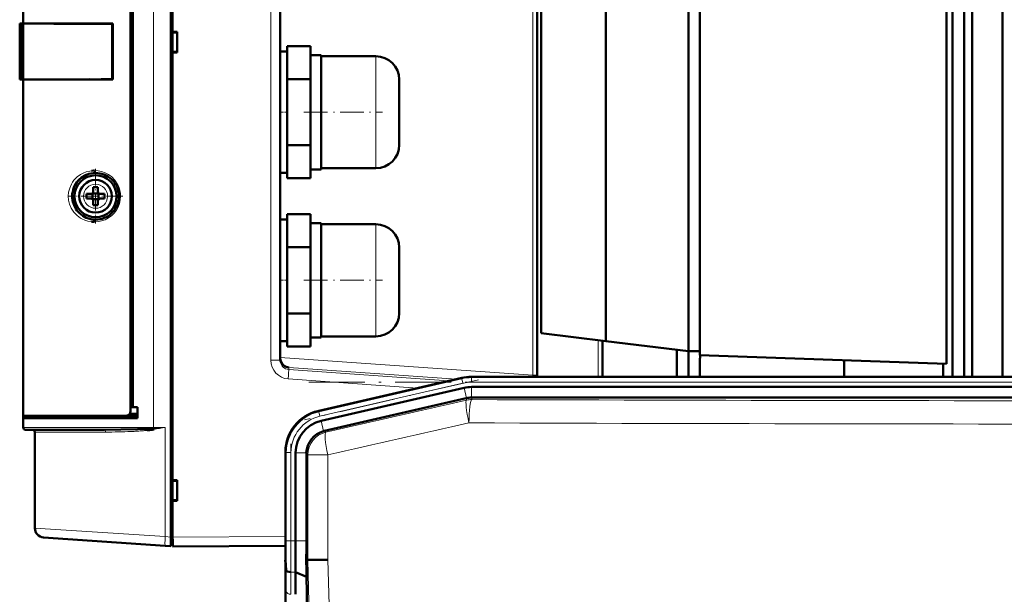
# Model space of a CAD drawing. Extents: x -2073 to 2460, y -1838 to 686.
# Tile 8 of 94: x -1814 to -1603, y 409 to 532. Entities that reach past the tile are written whole.
import ezdxf

# ---------------------------------------------------------------- set-up
doc = ezdxf.new("R2010")
doc.units = 0
doc.linetypes.add('DASHDOT', pattern=[18.5, 12, -3, 0.5, -3])

msp = doc.modelspace()

# ---------------------------------------------------------------- linework, layer by layer
at = {"color": 7, "lineweight": 50}
for p, q in [((-1781.55, 421.41), (-1781.55, 629.37)), ((-1781.15, 617.19), (-1781.15, 529.59)), ((-1813.15, 531.39), (-1813.15, 603.39)), ((-1790.15, 448.36), (-1790.15, 602.42)), ((-1790.15, 601.54), (-1790.15, 449.24)), ((-1789.65, 601.55), (-1789.65, 449.22)), ((-1703.15, 456.08), (-1703.15, 594.7)), ((-1614.25, 455.74), (-1614.25, 595.64)), ((-1611.75, 455.74), (-1611.75, 595.64)), ((-1758.15, 459.26), (-1758.15, 591.51)), ((-1610.04, 455.74), (-1610.04, 579.21)), ((-1603.54, 455.74), (-1603.54, 579.21)), ((-1615.48, 458.54), (-1615.48, 567.23)), ((-1668.27, 565.39), (-1668.27, 460.39)), ((-1670.76, 564.59), (-1670.76, 461.19)), ((-1702.26, 465.06), (-1702.26, 560.72)), ((-1688.41, 562.42), (-1688.41, 463.36)), ((-1813.89, 531.39), (-1813.88, 531.39)), ((-1813.89, 519.39), (-1813.89, 531.39)), ((-1813.89, 531.14), (-1813.89, 531.15)), ((-1813.89, 531.13), (-1813.89, 531.14)), ((-1813.88, 531.39), (-1813.85, 531.39)), ((-1813.88, 519.39), (-1813.88, 531.39)), ((-1813.65, 531.39), (-1813.85, 531.39)), ((-1813.65, 531.39), (-1813.65, 519.39)), ((-1813.15, 531.39), (-1813.65, 531.39)), ((-1793.98, 531.39), (-1813.15, 531.39)), ((-1812.85, 531.36), (-1813.15, 531.39)), ((-1813.15, 531.36), (-1813.15, 519.41)), ((-1813.1, 531.36), (-1813.15, 531.36)), ((-1812.72, 531.36), (-1812.79, 531.36)), ((-1812.29, 531.36), (-1812.72, 531.36)), ((-1810.52, 531.36), (-1812.29, 531.36)), ((-1803.43, 531.35), (-1810.52, 531.36)), ((-1793.98, 531.32), (-1794.08, 531.32)), ((-1794.08, 519.46), (-1794.08, 531.32)), ((-1793.98, 531.39), (-1793.98, 519.39)), ((-1781.15, 529.59), (-1780.15, 529.59)), ((-1781.15, 529.59), (-1781.15, 529.45)), ((-1781.15, 529.54), (-1781.15, 525.24)), ((-1781.15, 529.45), (-1780.15, 529.39)), ((-1780.15, 529.59), (-1780.15, 525.19)), ((-1780.15, 525.39), (-1781.15, 525.32)), ((-1781.15, 525.32), (-1781.15, 525.19)), ((-1781.15, 525.19), (-1781.15, 433.59)), ((-1780.15, 525.19), (-1781.15, 525.19)), ((-1758.15, 512.39), (-1758.15, 525.39)), ((-1758.15, 525.39), (-1756.65, 525.39)), ((-1756.65, 526.53), (-1756.65, 525.17)), ((-1751.65, 526.53), (-1756.65, 526.53)), ((-1756.65, 525.17), (-1756.65, 520.82)), ((-1751.65, 523), (-1751.65, 526.53)), ((-1749.35, 524.64), (-1751.65, 524.64)), ((-1751.65, 519.46), (-1751.65, 523)), ((-1749.35, 512.39), (-1749.35, 524.64)), ((-1737.65, 524.39), (-1749.35, 524.39)), ((-1756.65, 520.82), (-1756.65, 519.46)), ((-1813.89, 519.63), (-1813.89, 519.64)), ((-1813.89, 519.39), (-1813.88, 519.39)), ((-1813.88, 519.39), (-1813.85, 519.39)), ((-1813.88, 519.39), (-1813.85, 519.39)), ((-1813.65, 519.39), (-1813.85, 519.39)), ((-1813.65, 519.39), (-1813.15, 519.39)), ((-1813.15, 519.41), (-1813.11, 519.41)), ((-1813.15, 519.39), (-1812.85, 519.41)), ((-1793.98, 519.39), (-1813.15, 519.39)), ((-1813.15, 447.39), (-1813.15, 519.39)), ((-1812.79, 519.41), (-1812.73, 519.41)), ((-1812.73, 519.41), (-1812.29, 519.41)), ((-1812.29, 519.41), (-1810.52, 519.42)), ((-1810.52, 519.42), (-1809.54, 519.42)), ((-1807.04, 519.42), (-1804.8, 519.42)), ((-1802.43, 519.43), (-1798.88, 519.44)), ((-1796.43, 519.45), (-1793.98, 519.46)), ((-1794.08, 519.46), (-1793.98, 519.46)), ((-1756.65, 516.74), (-1756.65, 519.46)), ((-1756.65, 519.46), (-1751.65, 519.46)), ((-1751.65, 512.39), (-1751.65, 519.46)), ((-1732.65, 519.39), (-1732.65, 512.42)), ((-1756.65, 516.74), (-1756.65, 512.39)), ((-1758.15, 499.39), (-1758.15, 512.39)), ((-1756.65, 512.39), (-1756.65, 508.04)), ((-1751.65, 505.32), (-1751.65, 512.39)), ((-1749.35, 500.14), (-1749.35, 512.39)), ((-1732.65, 512.42), (-1732.65, 512.39)), ((-1732.65, 512.39), (-1732.65, 505.39)), ((-1756.65, 505.32), (-1756.65, 508.04)), ((-1756.65, 503.96), (-1756.65, 505.32)), ((-1756.65, 505.32), (-1751.65, 505.32)), ((-1756.65, 503.96), (-1756.65, 499.6)), ((-1751.65, 501.78), (-1751.65, 505.32)), ((-1751.65, 498.24), (-1751.65, 501.78)), ((-1756.65, 498.24), (-1756.65, 499.6)), ((-1751.65, 500.14), (-1749.35, 500.14)), ((-1749.35, 500.39), (-1737.65, 500.39)), ((-1794.27, 498.08), (-1794.23, 498.04)), ((-1756.65, 499.39), (-1758.15, 499.39)), ((-1756.65, 498.24), (-1751.65, 498.24)), ((-1798.15, 496.31), (-1798.15, 495.39)), ((-1797.15, 496.31), (-1797.15, 495.39)), ((-1798.65, 494.89), (-1799.57, 494.89)), ((-1798.65, 493.89), (-1799.57, 493.89)), ((-1798.28, 495.02), (-1798.29, 495.03)), ((-1798.28, 493.75), (-1798.29, 493.74)), ((-1797.01, 495.02), (-1798.28, 495.02)), ((-1798.28, 493.75), (-1798.28, 495.02)), ((-1797.01, 493.75), (-1798.28, 493.75)), ((-1798.15, 492.47), (-1798.15, 493.39)), ((-1797.15, 492.47), (-1797.15, 493.39)), ((-1797, 495.03), (-1797.01, 495.02)), ((-1797.01, 495.02), (-1797.01, 493.75)), ((-1797.01, 493.75), (-1797, 493.74)), ((-1796.65, 494.89), (-1795.72, 494.89)), ((-1795.72, 493.89), (-1796.65, 493.89)), ((-1758.15, 476.39), (-1758.15, 489.39)), ((-1758.15, 489.39), (-1756.65, 489.39)), ((-1756.65, 490.53), (-1756.65, 489.17)), ((-1751.65, 490.53), (-1756.65, 490.53)), ((-1756.65, 489.17), (-1756.65, 484.82)), ((-1751.65, 487), (-1751.65, 490.53)), ((-1749.35, 488.64), (-1751.65, 488.64)), ((-1751.65, 483.46), (-1751.65, 487)), ((-1749.35, 476.39), (-1749.35, 488.64)), ((-1737.65, 488.39), (-1749.35, 488.39)), ((-1756.65, 484.82), (-1756.65, 483.46)), ((-1756.65, 480.74), (-1756.65, 483.46)), ((-1756.65, 483.46), (-1751.65, 483.46)), ((-1751.65, 476.39), (-1751.65, 483.46)), ((-1732.65, 483.39), (-1732.65, 476.42)), ((-1756.65, 480.74), (-1756.65, 476.39)), ((-1758.15, 463.39), (-1758.15, 476.39)), ((-1756.65, 476.39), (-1756.65, 472.04)), ((-1751.65, 469.32), (-1751.65, 476.39)), ((-1749.35, 464.14), (-1749.35, 476.39)), ((-1732.65, 476.42), (-1732.65, 476.39)), ((-1732.65, 476.39), (-1732.65, 469.39)), ((-1756.65, 469.32), (-1756.65, 472.04)), ((-1756.65, 467.96), (-1756.65, 469.32)), ((-1756.65, 469.32), (-1751.65, 469.32)), ((-1756.65, 467.96), (-1756.65, 463.6)), ((-1751.65, 465.78), (-1751.65, 469.32)), ((-1751.65, 462.24), (-1751.65, 465.78)), ((-1751.65, 464.14), (-1749.35, 464.14)), ((-1749.35, 464.39), (-1737.65, 464.39)), ((-1702.26, 465.06), (-1688.41, 463.36)), ((-1756.65, 463.39), (-1758.15, 463.39)), ((-1756.65, 462.24), (-1756.65, 463.6)), ((-1756.65, 462.24), (-1751.65, 462.24)), ((-1689.15, 455.74), (-1689.15, 463.45)), ((-1670.76, 461.19), (-1688.41, 463.36)), ((-1673.26, 455.74), (-1673.26, 461.5)), ((-1668.27, 461.25), (-1670.76, 461.19)), ((-1670.76, 455.74), (-1670.76, 461.19)), ((-1615.48, 458.54), (-1668.27, 460.39)), ((-1668.27, 459.72), (-1668.27, 455.74)), ((-1668.26, 459.72), (-1668.27, 459.72)), ((-1668.26, 460.39), (-1668.26, 459.72)), ((-1637.39, 459.31), (-1637.39, 455.74)), ((-1616.23, 455.74), (-1616.23, 458.57)), ((-1719.27, 455.5), (-1750.04, 448.4)), ((-1719.27, 455.5), (-1749.84, 448.44)), ((-1717.19, 455.74), (-1696.92, 455.74)), ((-1369.13, 455.74), (-1717.19, 455.74)), ((-1703.15, 455.74), (-1703.15, 456.08)), ((-1384.12, 455.74), (-1696.92, 455.74)), ((-1718.78, 453.37), (-1749.35, 446.32)), ((-1717.19, 453.56), (-1696.92, 453.56)), ((-1384.12, 453.56), (-1696.92, 453.56)), ((-1718.29, 451.14), (-1748.66, 444.13)), ((-1718.29, 451.14), (-1718.26, 451.14)), ((-1717.16, 451.27), (-1369.15, 451.27)), ((-1790.15, 449.24), (-1789.65, 449.22)), ((-1788.65, 449.19), (-1790.15, 449.19)), ((-1789.65, 449.22), (-1788.65, 449.19)), ((-1788.65, 446.89), (-1788.65, 449.19)), ((-1813.15, 446.89), (-1813.15, 447.39)), ((-1791.09, 447.39), (-1813.15, 447.39)), ((-1813.15, 444.89), (-1813.15, 446.89)), ((-1813.15, 446.89), (-1788.65, 446.89)), ((-1812.85, 446.89), (-1812.85, 447.39)), ((-1812.85, 447.39), (-1812.68, 447.39)), ((-1791.09, 447.39), (-1788.65, 447.39)), ((-1790.32, 447.79), (-1788.65, 447.84)), ((-1812.65, 444.39), (-1795.76, 444.39)), ((-1811.15, 444.39), (-1811.14, 444.39)), ((-1810.65, 443.89), (-1810.65, 423.32)), ((-1785.61, 444.64), (-1785.23, 444.67)), ((-1785.6, 444.64), (-1785.24, 444.67)), ((-1785.37, 444.42), (-1785.56, 444.39)), ((-1785.18, 444.41), (-1785.56, 444.39)), ((-1785.56, 444.39), (-1785.56, 444.38)), ((-1785.35, 444.42), (-1785.37, 444.42)), ((-1785.19, 444.45), (-1785.35, 444.42)), ((-1757.01, 439.63), (-1757.01, 439.54)), ((-1757.01, 439.63), (-1757.01, 439.43)), ((-1757.01, 439.43), (-1757.01, 420.63)), ((-1754.82, 439.43), (-1754.82, 420.63)), ((-1752.53, 439.26), (-1752.53, 439.43)), ((-1752.53, 439.26), (-1752.53, 420.63)), ((-1781.15, 433.59), (-1780.15, 433.59)), ((-1781.15, 433.59), (-1781.15, 433.45)), ((-1781.15, 433.54), (-1781.15, 429.24)), ((-1781.15, 433.45), (-1780.15, 433.39)), ((-1780.15, 433.59), (-1780.15, 429.19)), ((-1780.15, 429.39), (-1781.15, 429.32)), ((-1781.15, 429.32), (-1781.15, 429.19)), ((-1780.15, 429.19), (-1781.15, 429.19)), ((-1781.15, 429.19), (-1781.15, 421.39)), ((-1782.74, 419.5), (-1808.79, 421.32)), ((-1781.55, 419.42), (-1782.74, 419.5)), ((-1781.55, 421.41), (-1781.55, 419.42)), ((-1781.55, 419.69), (-1781.15, 419.69)), ((-1757.01, 419.51), (-1781.15, 419.39)), ((-1756.86, 414.3), (-1757.03, 416.49)), ((-1752.55, 416.49), (-1752.21, 416.5)), ((-1752.21, 416.5), (-1751.86, 416.5)), ((-1757.01, 413.56), (-1757.01, 379.42)), ((-1757.01, 413.56), (-1757.01, 379.42)), ((-1752.48, 412.91), (-1754.86, 413.9))]:
    msp.add_line(p, q, dxfattribs=at)
at = {"color": 7, "lineweight": 18}
for p, q in [((-1785.24, 444.89), (-1785.24, 605.89)), ((-1704.08, 594.7), (-1704.08, 456.08)), ((-1760.14, 459.26), (-1760.14, 591.51)), ((-1813.85, 531.39), (-1813.85, 519.39)), ((-1737.65, 524.39), (-1737.65, 512.45)), ((-1737.65, 512.45), (-1737.65, 512.39)), ((-1737.65, 512.39), (-1737.65, 500.39)), ((-1797.62, 496.96), (-1797.65, 496.96)), ((-1800.22, 494.41), (-1800.22, 494.39)), ((-1795.07, 494.36), (-1795.07, 494.39)), ((-1797.67, 491.82), (-1797.65, 491.82)), ((-1737.65, 488.39), (-1737.65, 476.45)), ((-1737.65, 476.45), (-1737.65, 476.39)), ((-1737.65, 476.39), (-1737.65, 464.39)), ((-1690.09, 463.56), (-1690.09, 455.74)), ((-1704.08, 456.08), (-1758.15, 459.86)), ((-1760.14, 459.26), (-1758.15, 459.26)), ((-1756.29, 457.73), (-1720.45, 455.23)), ((-1756.29, 457.27), (-1756.29, 457.73)), ((-1728.74, 453.31), (-1756.42, 455.27)), ((-1756.29, 457.27), (-1756.35, 457.27)), ((-1722.1, 454.85), (-1756.29, 457.27)), ((-1719.23, 455.32), (-1749.85, 448.25)), ((-1719.23, 455.32), (-1719.27, 455.5)), ((-1719.23, 455.32), (-1719, 454.35)), ((-1717.19, 455.55), (-1717.19, 455.74)), ((-1717.19, 455.55), (-1717.19, 454.56)), ((-1717.19, 455.55), (-1369.13, 455.55)), ((-1704.08, 456.08), (-1704.07, 455.74)), ((-1703.15, 456.08), (-1704.08, 456.08)), ((-1719, 454.35), (-1749.63, 447.28)), ((-1718.26, 451.14), (-1718.78, 453.37)), ((-1717.19, 454.56), (-1369.13, 454.56)), ((-1717.19, 451.27), (-1717.19, 453.56)), ((-1718.24, 450.71), (-1718.29, 451.14)), ((-1717.16, 451.27), (-1717.12, 450.84)), ((-1750.04, 448.4), (-1749.85, 448.25)), ((-1749.63, 447.28), (-1749.85, 448.25)), ((-1785.24, 444.89), (-1813.15, 444.89)), ((-1785.24, 444.89), (-1782.74, 444.89)), ((-1782.74, 421.49), (-1782.74, 444.89)), ((-1748.83, 444.08), (-1749.35, 446.32)), ((-1810.65, 443.89), (-1795.51, 443.89)), ((-1748.66, 444.13), (-1748.34, 443.87)), ((-1756.82, 439.49), (-1757.01, 439.63)), ((-1756.82, 439.49), (-1756.82, 420.63)), ((-1756.82, 439.49), (-1755.82, 439.49)), ((-1755.82, 439.49), (-1755.82, 420.63)), ((-1752.53, 439.43), (-1754.82, 439.43)), ((-1752.21, 439), (-1752.53, 439.26)), ((-1752.21, 416.5), (-1752.21, 439)), ((-1747.91, 439), (-1752.21, 439)), ((-1747.91, 439), (-1747.91, 416.56)), ((-1810.65, 423.32), (-1782.74, 421.49)), ((-1782.74, 421.49), (-1781.55, 421.41)), ((-1781.15, 421.38), (-1781.55, 421.38)), ((-1781.15, 421.39), (-1757.01, 421.51)), ((-1756.82, 420.63), (-1757.01, 420.63)), ((-1756.82, 420.63), (-1755.82, 420.63)), ((-1754.82, 420.63), (-1755.82, 420.63)), ((-1752.53, 420.63), (-1754.82, 420.63)), ((-1751.68, 396.06), (-1752.21, 416.5)), ((-1747.91, 416.56), (-1747.4, 396.94)), ((-1754.86, 413.9), (-1755.86, 413.9)), ((-1756.82, 409.82), (-1756.82, 375.68))]:
    msp.add_line(p, q, dxfattribs=at)
at = {"color": 7, "linetype": 'DASHDOT', "lineweight": 18, "ltscale": 0.045016}
for p, q in [((-1756.5, 512.39), (-1758.3, 512.39)), ((-1756.5, 476.39), (-1758.3, 476.39))]:
    msp.add_line(p, q, dxfattribs=at)
at = {"color": 7, "linetype": 'DASHDOT', "lineweight": 18, "ltscale": 0.419998}
for p, q in [((-1753.05, 512.39), (-1736.25, 512.39)), ((-1753.05, 476.39), (-1736.25, 476.39))]:
    msp.add_line(p, q, dxfattribs=at)
at = {"color": 7, "linetype": 'DASHDOT', "lineweight": 18, "ltscale": 0.2925}
msp.add_line((-1797.65, 500.24), (-1797.65, 488.54), dxfattribs=at)
at = {"color": 7, "linetype": 'DASHDOT', "lineweight": 18, "ltscale": 0.292502}
msp.add_line((-1791.8, 494.39), (-1803.5, 494.39), dxfattribs=at)
at = {"color": 7, "linetype": 'DASHDOT', "lineweight": 18}
for p, q in [((-1715.68, 455.11), (-1752.95, 446.51)), ((-1752, 454.56), (-1334.32, 454.56)), ((-1755.82, 441.37), (-1755.82, 418.75))]:
    msp.add_line(p, q, dxfattribs=at)
at = {"color": 7, "linetype": 'DASHDOT', "lineweight": 18, "ltscale": 0.012015}
msp.add_line((-1781.11, 421.38), (-1781.59, 421.38), dxfattribs=at)
at = {"color": 7, "lineweight": 50}
for points in [[(-1794.08, 531.32), (-1806.58, 531.35), (-1813.1, 531.36)], [(-1793.98, 531.32), (-1803.4, 531.35), (-1810.93, 531.36), (-1812.79, 531.36)], [(-1813.11, 519.41), (-1806.16, 519.42), (-1794.08, 519.46)], [(-1812.85, 519.41), (-1812.83, 519.41), (-1812.22, 519.41), (-1806.82, 519.42), (-1793.98, 519.46)], [(-1798.51, 499.86), (-1798.08, 499.89), (-1797.89, 499.89)], [(-1797.89, 488.89), (-1798.45, 488.91), (-1798.51, 488.92)], [(-1757.4, 458.18), (-1757.67, 458.46), (-1757.9, 458.79), (-1758.06, 459.18), (-1758.12, 459.46), (-1758.15, 459.75)], [(-1791.09, 447.39), (-1790.88, 447.41), (-1790.67, 447.49), (-1790.48, 447.62), (-1790.32, 447.79), (-1790.21, 447.99), (-1790.15, 448.36)], [(-1795.76, 444.39), (-1792.26, 444.41), (-1788.69, 444.49), (-1786.63, 444.58), (-1785.6, 444.64)]]:
    msp.add_lwpolyline(points, dxfattribs=at)
at = {"color": 7, "lineweight": 18}
for points in [[(-1801.58, 498.53), (-1800.85, 499.06), (-1800.28, 499.36), (-1799.63, 499.61), (-1798.91, 499.8), (-1798.51, 499.86)], [(-1797.89, 499.89), (-1797.13, 499.84), (-1796.37, 499.68), (-1795.61, 499.41), (-1794.89, 499.03), (-1794.2, 498.52)], [(-1801.58, 490.25), (-1801.97, 490.62), (-1802.31, 491.01), (-1802.6, 491.41), (-1802.84, 491.83), (-1803.21, 492.67), (-1803.42, 493.54), (-1803.49, 494.41), (-1803.41, 495.29), (-1803.19, 496.16), (-1802.82, 497), (-1802.57, 497.41), (-1802.28, 497.81), (-1801.95, 498.18), (-1801.58, 498.53)], [(-1794.2, 498.52), (-1793.55, 497.86), (-1793.02, 497.09), (-1792.81, 496.68), (-1792.63, 496.25), (-1792.45, 495.64), (-1792.34, 495.02), (-1792.3, 494.39)], [(-1792.3, 494.39), (-1792.36, 493.6), (-1792.53, 492.82), (-1792.81, 492.09), (-1793.19, 491.41), (-1793.66, 490.8), (-1794.2, 490.26)], [(-1798.51, 488.92), (-1799.28, 489.06), (-1799.97, 489.28), (-1800.59, 489.57), (-1800.87, 489.73), (-1801.58, 490.25)], [(-1794.2, 490.26), (-1794.88, 489.76), (-1795.61, 489.37), (-1796.38, 489.1), (-1796.96, 488.97), (-1797.89, 488.89)], [(-1795.76, 444.39), (-1795.71, 444.38), (-1795.63, 444.32), (-1795.58, 444.24)]]:
    msp.add_lwpolyline(points, dxfattribs=at)
at = {"color": 7, "lineweight": 50}
msp.add_circle((-1797.65, 494.39), 4.5, dxfattribs=at)
for centre, radius, start, end in [((-1805.53, -1577.85), 2109.2, 89.68608, 89.943), ((-1737.65, 519.39), 5, 0, 90), ((-1737.65, 505.39), 5, 270, 360), ((-1797.65, 494.39), 5, 90, 180.0007), ((-1797.65, 494.39), 5, 113.356, 152.5217), ((-1797.65, 494.39), 3.5, 180, 90), ((-1797.65, 494.39), 3.5, 90, 180), ((-1797.65, 494.39), 5, 47.5244, 90.0022), ((-1797.65, 494.39), 5, 313.1317, 46.8741), ((-1798.65, 495.39), 0.5, 270, 360), ((-1797.65, 479.18), 17.14, 89.9996, 91.6715), ((-1797.65, 479.22), 17.1, 88.3267, 90.0022), ((-1796.65, 495.39), 0.5, 180, 270), ((-1797.63, 494.39), 5.02, 180.0207, 189.2982), ((-1797.65, 494.39), 5, 189.3095, 207.185), ((-1782.44, 494.39), 17.13, 178.3286, 181.6729), ((-1798.65, 493.39), 0.5, 0, 90), ((-1796.65, 493.39), 0.5, 90, 180), ((-1812.82, 494.39), 17.1, 359.9978, 1.6733), ((-1812.82, 494.39), 17.1, 358.3267, 0.0022), ((-1797.65, 494.39), 5, 207.1866, 246.6173), ((-1797.65, 509.6), 17.14, 268.3285, 270.0004), ((-1797.65, 509.56), 17.1, 269.9978, 271.6733), ((-1797.65, 494.39), 5, 246.6202, 270), ((-1797.65, 494.39), 5, 269.997, 313.1347), ((-1737.65, 483.39), 5, 0, 90), ((-1737.65, 469.39), 5, 270, 360), ((-1756.12, 459.76), 2.03, 180.0999, 230.9395), ((-1756.1, 459.78), 2.05, 230.8485, 264.7818), ((-1717.19, 446.49), 9.25, 90.0004, 102.9992), ((-1717.19, 446.49), 9.25, 90.0004, 102.9992), ((-1717.19, 446.49), 7.06, 90.0004, 102.9993), ((-1748.02, 439.64), 8.99, 102.9916, 180.0084), ((-1812.65, 444.89), 0.5, 180, 270), ((-1747.76, 439.43), 7.06, 102.9968, 180.0034), ((-1811.15, 443.89), 0.5, 0, 90), ((-1789.2, 469.75), 25.62, 275.8131, 278.1808), ((-1788.4, 444.02), 2.86, 7.2451, 12.5188), ((-1786.03, 452.26), 7.63, 273.1806, 275.9412), ((-1788.36, 443.99), 2.83, 8.0097, 13.1394), ((-1788.21, 444.02), 2.68, 8.273, 13.2502), ((-1788.25, 443.95), 3.1, 9.2674, 13.4387), ((-1788.38, 443.95), 3.23, 8.2214, 12.9534), ((-1747.53, 439.25), 5.01, 105.1072, 177.8928), ((-1808.65, 423.32), 2, 180, 266), ((-2104.59, 420.54), 347.59, 359.3315, 0.0143), ((-2325.07, 420.49), 570.24, 359.3376, 0.0139), ((-2445, 420.61), 692.47, 359.65945, 0.00195), ((-1964.23, 413.31), 207.22, 0.0687, 0.8785), ((-2363.32, 403.65), 610.9, 0.86852, 1.20439), ((-1732.43, -789.11), 1205.77, 90.73585, 90.92355), ((-2094.6, 408.74), 339.78, 0.0681, 0.8707), ((-2143.91, 406.99), 391.47, 0.0681, 0.8669)]:
    msp.add_arc(centre, radius, start, end, dxfattribs=at)
at = {"color": 7, "lineweight": 18}
for centre, radius, start, end in [((-1796.93, 499.89), 0.961, 179.8265, 191.8802), ((-1797.65, 494.39), 2.57, 90, 179.4706), ((-1797.65, 494.39), 2.57, 360, 89.4706), ((-1797.65, 494.39), 2.57, 180, 269.4706), ((-1797.65, 494.39), 2.57, 270, 359.4706), ((-1796.93, 488.89), 0.961, 168.1286, 180.181), ((-1756.13, 459.26), 4, 180.0186, 265.9289), ((-1756.15, 459.26), 2, 179.9999, 191.8102), ((-1756.15, 459.26), 2, 191.8041, 264.0682), ((-1717.19, 446.49), 9.06, 90.0004, 102.9992), ((-1717.19, 446.51), 8.05, 89.9878, 103.0122), ((-14414.29, 56221.37), 57197.52, 282.793761, 282.824689), ((-1543.16, 56099.88), 55649.31, 269.820896, 270.179106), ((-1747.83, 439.49), 8.99, 102.9997, 180.0003), ((-1747.83, 439.49), 7.99, 102.9916, 180.0084), ((-1815.87, 804.04), 360.68, 274.8721, 275.2702), ((-1817.41, 629.77), 188.1, 279.8623, 280.6212), ((-14452.83, 56579.44), 57560.09, 282.7515782, 282.7824028), ((-1543.16, 56475.14), 56029.56, 269.821504, 270.178498), ((-1796.33, 443.91), 0.824, 358.7147, 24.0777), ((-1795.41, 561.99), 118.1, 269.9511, 272.5997), ((-1793.46, 516.94), 73.01, 272.678, 273.6808), ((-1793.13, 511.88), 67.94, 273.678, 274.8562), ((-1791.06, 487.25), 43.22, 274.8832, 275.9146), ((-2290.8, 420.5), 533.98, 359.3347, 0.0141), ((-2324.93, 420.49), 569.11, 359.3363, 0.014), ((-2075.07, 409.44), 318.25, 0.0684, 0.8743), ((-2094.96, 408.74), 339.14, 0.0683, 0.8723)]:
    msp.add_arc(centre, radius, start, end, dxfattribs=at)
for centre, major_axis, ratio, start_param, end_param in [((-1797.65, 499.89), (0, -0.5), 0.491591, 5.125176, 6.283346), ((-1797.65, 488.89), (0, -0.5), 0.491582, 3.141484, 4.299488), ((-1756.43, 455.27), (-0.14, -2), 0.005223, 1.571166, 3.129036), ((-1717.12, 445.84), (1.11, -4.88), 0.116076, 3.167951, 4.685971), ((-1717.12, 445.84), (4.97, 0.57), 0.999653, 1.457389, 1.684204), ((-1717.12, 445.84), (-0.02, -5), 0.119003, 3.16796, 4.712762), ((-1785.2, 444.89), (0, 0.5), 0.069756, 1.570796, 2.028989), ((-1747.22, 439), (3.11, 3.91), 0.999441, 0.899117, 2.242476), ((-1747.22, 439), (1.11, -4.88), 0.136195, 3.168019, 4.681472), ((-1782.6, 421.49), (-0.14, -2), 0.069587, 4.717255, 6.283185), ((-1755.82, 409.85), (-1, 0), 0.707107, 0.034907, 1.570796)]:
    msp.add_ellipse(centre, major_axis=major_axis, ratio=ratio, start_param=start_param, end_param=end_param, dxfattribs=at)
at = {"color": 7, "lineweight": 50}
for centre, major_axis, ratio, start_param, end_param in [((-1717.16, 446.27), (4.97, 0.57), 0.999653, 1.457389, 1.679108), ((-1747.54, 439.26), (3.11, 3.91), 0.999441, 0.899117, 0.934706), ((-1781.16, 421.39), (0.01, -2), 0.005236, 0, 1.570769), ((-1755.86, 414.31), (1, 0), 0.414215, 3.173659, 4.709549)]:
    msp.add_ellipse(centre, major_axis=major_axis, ratio=ratio, start_param=start_param, end_param=end_param, dxfattribs=at)

doc.saveas('drawing.dxf')
